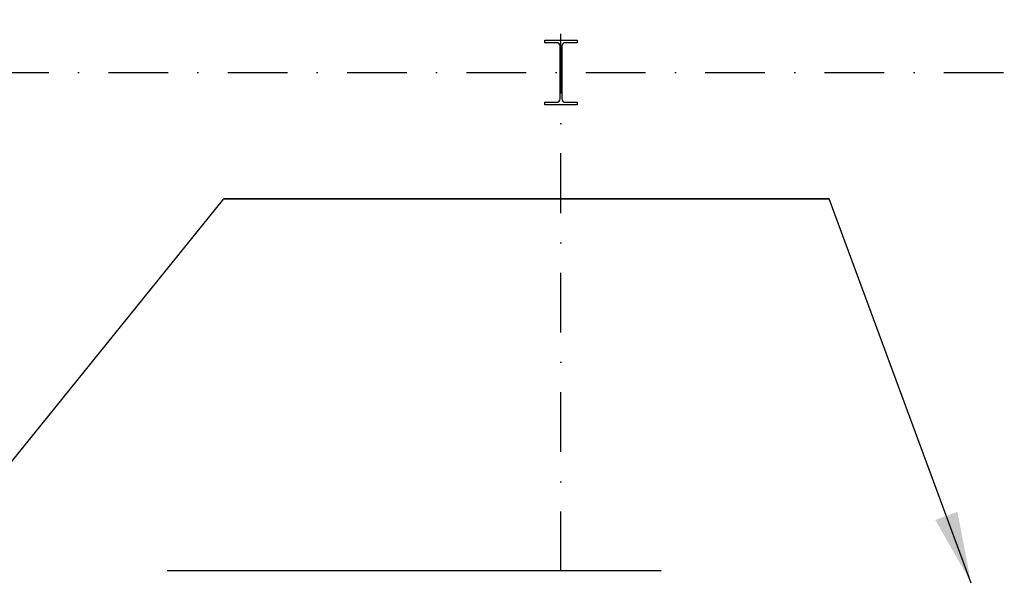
# Model space of a CAD drawing. Header units: millimetres. Extents: x 2886542 to 7567581, y -792623 to 134766.
# Tile 225 of 256: x 4793148 to 4797273, y -350198 to -347867. Entities that reach past the tile are written whole.
import ezdxf

# ---------------------------------------------------------------- set-up
doc = ezdxf.new("R2010")
doc.units = ezdxf.units.MM
doc.linetypes.add('DASHDOT', pattern=[1, 0.5, -0.25, 0, -0.25])
doc.layers.add('CKPROSTUPY_NADROVINOU', color=7, linetype='DASHDOT', lineweight=25)
doc.layers.add('IN_NS_VYPLNE OTVORU', color=16, linetype='Continuous')
doc.layers.add('požárničina', color=10, linetype='Continuous')
doc.styles.add('ROMANT', font='romant')
doc.linetypes.add('HRANICE2', pattern='A,6.35,-2.54,[132,ltypeshp.shx,S=2.54,R=0,X=-2.54,Y=0],-2.54,25.4', length=36.83)
doc.dimstyles.new('úhlová', dxfattribs={"dimscale": 0.2, "dimtxt": 2.5, "dimasz": 1.5, "dimexe": 0, "dimexo": 3, "dimgap": 1, "dimtad": 1, "dimdec": 0, "dimzin": 0, "dimdsep": 46, "dimtxsty": 'ROMANT', "dimcen": 5, "dimclrd": 256, "dimclre": 256, "dimclrt": 7, "dimadec": 1, "dimazin": 0, "dimtfac": 1, "dimtdec": 0, "dimtix": 1, "dimtmove": 2, "dimatfit": 3, "dimfxl": 0, "dimtvp": 2, "dimtolj": 1, "dimtzin": 0, "dimarcsym": 0})

msp = doc.modelspace()

# ---------------------------------------------------------------- linework, layer by layer
at = {"layer": 'CKPROSTUPY_NADROVINOU', "color": 0, "ltscale": 500}
for p, q in [((4795415.4, -361679.5), (4795415.4, -334462.1)), ((4743509.4, -348088.4), (4807982.6, -348088.4))]:
    msp.add_line(p, q, dxfattribs=at)
at = {"layer": 'IN_NS_VYPLNE OTVORU', "color": 0}
for p, q in [((4795347.9, -347963.6), (4795347.9, -347953.4)), ((4795347.9, -347953.4), (4795482.9, -347953.4)), ((4795482.9, -347953.4), (4795482.9, -347963.6)), ((4795397.1, -347963.6), (4795347.9, -347963.6)), ((4795412.1, -348198.2), (4795412.1, -347978.6)), ((4795418.7, -347978.6), (4795418.7, -348198.2)), ((4795482.9, -347963.6), (4795433.7, -347963.6)), ((4795347.9, -348223.4), (4795347.9, -348213.2)), ((4795347.9, -348213.2), (4795397.1, -348213.2)), ((4795482.9, -348223.4), (4795347.9, -348223.4)), ((4795433.7, -348213.2), (4795482.9, -348213.2)), ((4795482.9, -348213.2), (4795482.9, -348223.4))]:
    msp.add_line(p, q, dxfattribs=at)
at = {"layer": 'IN_NS_VYPLNE OTVORU', "color": 0, "linetype": 'HRANICE2', "ltscale": 15}
msp.add_line((4793765.4, -350173.4), (4795835.4, -350173.4), dxfattribs=at)
at = {"layer": 'IN_NS_VYPLNE OTVORU', "color": 0}
for centre, start, end in [((4795397.1, -347978.6), 0, 90), ((4795433.7, -347978.6), 90, 180), ((4795397.1, -348198.2), 270, 360), ((4795433.7, -348198.2), 180, 270)]:
    msp.add_arc(centre, 15, start, end, dxfattribs=at)

# ---------------------------------------------------------------- leaders
at = {"layer": 'požárničina'}
for points in [[(4792702.5, -350226.7), (4794003.1, -348616.9), (4796538.6, -348616.9)], [(4797134.1, -350226.7), (4796538.6, -348616.9), (4794003.1, -348616.9)]]:
    msp.add_leader(points, dimstyle='úhlová', override={"dimasz": 1500, "dimgap": 1, "dimtad": 0}, dxfattribs=at)

doc.saveas('drawing.dxf')
